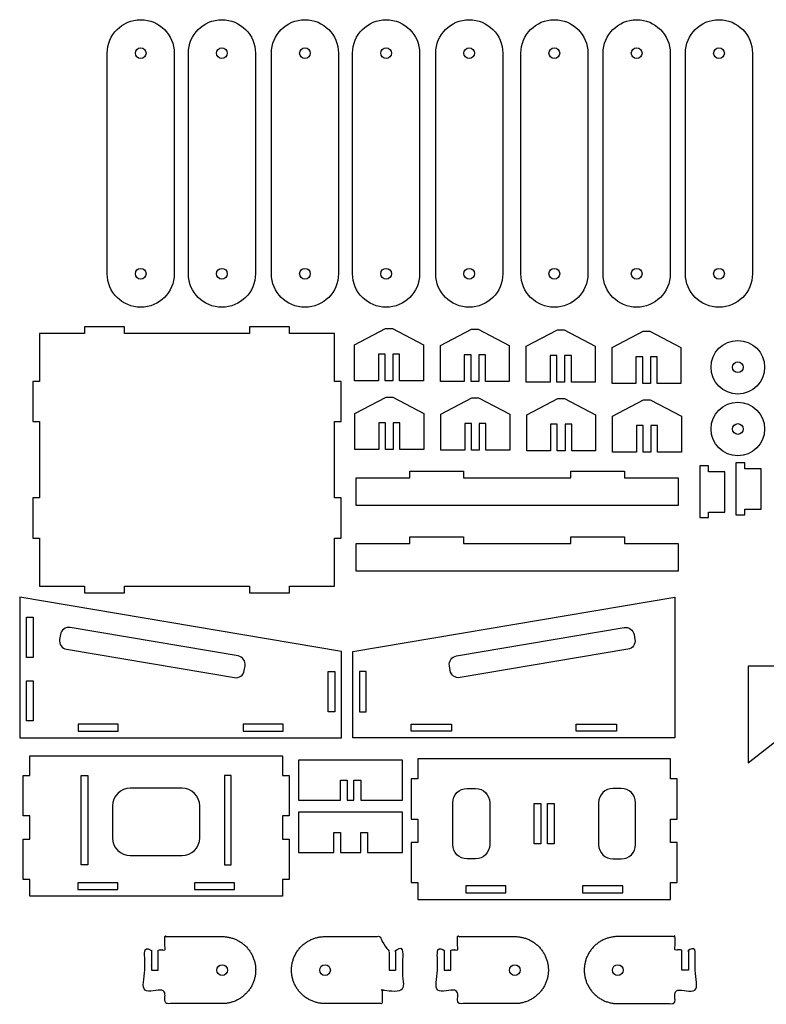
# Model space of a CAD drawing. Header units: centimetres. Extents: x 13 to 277, y -386 to -239.
# Tile 1 of 7: x 13 to 40, y -349 to -312. Entities that reach past the tile are written whole.
import ezdxf

# ---------------------------------------------------------------- set-up
doc = ezdxf.new("R2010")
doc.units = ezdxf.units.CM
doc.header["$MEASUREMENT"] = 0
doc.layers.add('CAMADA_1', color=7, linetype='Continuous')

msp = doc.modelspace()

# ---------------------------------------------------------------- linework, layer by layer
at = {"layer": 'CAMADA_1', "color": 7}
for points in [[(18.27, -313.084), (18.27, -317.198), (18.27, -321.312, -1), (15.77, -321.312), (15.77, -317.198), (15.77, -313.084, -1), (18.27, -313.084)], [(21.296, -313.084), (21.296, -317.198), (21.296, -321.312, -1), (18.796, -321.312), (18.796, -317.198), (18.796, -313.084, -1), (21.296, -313.084)], [(24.394, -313.084), (24.394, -317.198), (24.394, -321.312, -1), (21.894, -321.312), (21.894, -317.198), (21.894, -313.084, -1), (24.394, -313.084)], [(27.42, -313.084), (27.42, -317.198), (27.42, -321.312, -1), (24.92, -321.312), (24.92, -317.198), (24.92, -313.084, -1), (27.42, -313.084)], [(30.518, -313.084), (30.518, -317.198), (30.518, -321.312, -1), (28.018, -321.312), (28.018, -317.198), (28.018, -313.084, -1), (30.518, -313.084)], [(33.693, -313.084), (33.693, -317.198), (33.693, -321.312, -1), (31.193, -321.312), (31.193, -317.198), (31.193, -313.084, -1), (33.693, -313.084)], [(36.762, -313.084), (36.762, -317.198), (36.762, -321.312, -1), (34.262, -321.312), (34.262, -317.198), (34.262, -313.084, -1), (36.762, -313.084)], [(39.831, -313.084), (39.831, -317.198), (39.831, -321.312, -1), (37.331, -321.312), (37.331, -317.198), (37.331, -313.084, -1), (39.831, -313.084)]]:
    msp.add_lwpolyline(points, format="xyb", dxfattribs=at)
for points in [[(13.008, -335.624), (12.758, -335.624), (12.758, -334.124), (13.008, -334.124), (13.008, -335.624)], [(24.258, -337.651), (24.008, -337.651), (24.008, -336.151), (24.258, -336.151), (24.258, -337.651)], [(25.182, -337.651), (25.432, -337.651), (25.432, -336.151), (25.182, -336.151), (25.182, -337.651)], [(13.008, -337.996), (12.758, -337.996), (12.758, -336.496), (13.008, -336.496), (13.008, -337.996)], [(26.785, -339.456), (24.846, -339.456), (22.906, -339.456), (22.906, -340.958), (24.471, -340.958), (24.471, -340.207), (24.721, -340.206), (24.721, -340.958), (24.846, -340.958), (24.971, -340.958), (24.971, -340.206), (25.221, -340.207), (25.221, -340.958), (26.785, -340.958)], [(15.048, -343.37), (14.798, -343.37), (14.798, -340.036), (15.048, -340.036), (15.048, -343.37)], [(20.143, -343.37), (20.393, -343.37), (20.393, -340.036), (20.143, -340.036), (20.143, -343.37)], [(31.689, -341.073), (31.939, -341.073), (31.939, -342.576), (31.689, -342.576)], [(32.189, -341.073), (32.439, -341.073), (32.439, -342.576), (32.189, -342.576)], [(24.221, -342.153), (24.471, -342.154), (24.471, -342.906), (25.221, -342.906), (25.221, -342.153), (25.471, -342.154), (25.471, -342.906), (26.785, -342.906), (26.785, -341.403), (24.846, -341.403), (22.906, -341.403), (22.906, -342.906), (24.221, -342.906)]]:
    msp.add_lwpolyline(points, close=True, dxfattribs=at)
for centre in [(17.02, -313.084), (20.046, -313.084), (23.144, -313.084), (26.17, -313.084), (29.268, -313.084), (32.443, -313.084), (35.512, -313.084), (38.581, -313.084), (17.02, -321.312), (20.046, -321.312), (23.144, -321.312), (26.17, -321.312), (29.268, -321.312), (32.443, -321.312), (35.512, -321.312), (38.581, -321.312), (20.056, -347.292), (23.893, -347.292), (30.97, -347.292), (34.807, -347.292)]:
    msp.add_circle(centre, 0.2, dxfattribs=at)
for centre, major_axis in [((39.284, -324.801), (0, 1)), ((39.284, -324.801), (0, 0.2)), ((39.284, -327.104), (0, 1)), ((39.284, -327.104), (0, 0.2))]:
    msp.add_ellipse(centre, major_axis=major_axis, ratio=1, dxfattribs=at)
for points, knots in [([(13.244, -332.962), (13.244, -332.962), (13.244, -331.178), (13.244, -331.178), (13.244, -331.178), (13.244, -331.178), (12.996, -331.178), (12.996, -331.178), (12.996, -331.178), (12.996, -331.178), (12.996, -329.678), (12.996, -329.678), (12.996, -329.678), (12.996, -329.678), (13.244, -329.678), (13.244, -329.678), (13.244, -329.678), (13.244, -329.678), (13.244, -326.827), (13.244, -326.827), (13.244, -326.827), (13.244, -326.827), (12.996, -326.827), (12.996, -326.827), (12.996, -326.827), (12.996, -326.827), (12.996, -325.327), (12.996, -325.327), (12.996, -325.327), (12.996, -325.327), (13.244, -325.327), (13.244, -325.327), (13.244, -325.327), (13.244, -325.327), (13.244, -323.543), (13.244, -323.543), (13.244, -323.543), (13.244, -323.543), (14.92, -323.543), (14.92, -323.543), (14.92, -323.543), (14.92, -323.543), (14.92, -323.293), (14.92, -323.293), (14.92, -323.293), (14.92, -323.293), (16.42, -323.293), (16.42, -323.293), (16.42, -323.293), (16.42, -323.293), (16.42, -323.543), (16.42, -323.543), (16.42, -323.543), (16.42, -323.543), (21.072, -323.543), (21.072, -323.543), (21.072, -323.543), (21.072, -323.543), (21.072, -323.293), (21.072, -323.293), (21.072, -323.293), (21.072, -323.293), (22.572, -323.293), (22.572, -323.293), (22.572, -323.293), (22.572, -323.293), (22.572, -323.543), (22.572, -323.543), (22.572, -323.543), (22.572, -323.543), (24.246, -323.543), (24.246, -323.543), (24.246, -323.543), (24.246, -323.543), (24.246, -325.327), (24.246, -325.327), (24.246, -325.327), (24.246, -325.327), (24.496, -325.327), (24.496, -325.327), (24.496, -325.327), (24.496, -325.327), (24.496, -326.827), (24.496, -326.827), (24.496, -326.827), (24.496, -326.827), (24.246, -326.827), (24.246, -326.827), (24.246, -326.827), (24.246, -326.827), (24.246, -329.678), (24.246, -329.678), (24.246, -329.678), (24.246, -329.678), (24.496, -329.678), (24.496, -329.678), (24.496, -329.678), (24.496, -329.678), (24.496, -331.178), (24.496, -331.178), (24.496, -331.178), (24.496, -331.178), (24.246, -331.178), (24.246, -331.178), (24.246, -331.178), (24.246, -331.178), (24.246, -332.962), (24.246, -332.962), (24.246, -332.962), (24.246, -332.962), (22.572, -332.962), (22.572, -332.962), (22.572, -332.962), (22.572, -332.962), (22.572, -333.212), (22.572, -333.212), (22.572, -333.212), (22.572, -333.212), (21.072, -333.212), (21.072, -333.212), (21.072, -333.212), (21.072, -333.212), (21.072, -332.962), (21.072, -332.962), (21.072, -332.962), (21.072, -332.962), (16.42, -332.962), (16.42, -332.962), (16.42, -332.962), (16.42, -332.962), (16.42, -333.212), (16.42, -333.212), (16.42, -333.212), (16.42, -333.212), (14.92, -333.212), (14.92, -333.212), (14.92, -333.212), (14.92, -333.212), (14.92, -332.962), (14.92, -332.962), (14.92, -332.962), (14.92, -332.962), (13.244, -332.962), (13.244, -332.962)], [0, 0, 0, 0, 0.027027, 0.027027, 0.027027, 0.027027, 0.054054, 0.054054, 0.054054, 0.054054, 0.081081, 0.081081, 0.081081, 0.081081, 0.108108, 0.108108, 0.108108, 0.108108, 0.135135, 0.135135, 0.135135, 0.135135, 0.162162, 0.162162, 0.162162, 0.162162, 0.189189, 0.189189, 0.189189, 0.189189, 0.216216, 0.216216, 0.216216, 0.216216, 0.243243, 0.243243, 0.243243, 0.243243, 0.27027, 0.27027, 0.27027, 0.27027, 0.297297, 0.297297, 0.297297, 0.297297, 0.324324, 0.324324, 0.324324, 0.324324, 0.351351, 0.351351, 0.351351, 0.351351, 0.378378, 0.378378, 0.378378, 0.378378, 0.405405, 0.405405, 0.405405, 0.405405, 0.432432, 0.432432, 0.432432, 0.432432, 0.459459, 0.459459, 0.459459, 0.459459, 0.486486, 0.486486, 0.486486, 0.486486, 0.513514, 0.513514, 0.513514, 0.513514, 0.540541, 0.540541, 0.540541, 0.540541, 0.567568, 0.567568, 0.567568, 0.567568, 0.594595, 0.594595, 0.594595, 0.594595, 0.621622, 0.621622, 0.621622, 0.621622, 0.648649, 0.648649, 0.648649, 0.648649, 0.675676, 0.675676, 0.675676, 0.675676, 0.702703, 0.702703, 0.702703, 0.702703, 0.72973, 0.72973, 0.72973, 0.72973, 0.756757, 0.756757, 0.756757, 0.756757, 0.783784, 0.783784, 0.783784, 0.783784, 0.810811, 0.810811, 0.810811, 0.810811, 0.837838, 0.837838, 0.837838, 0.837838, 0.864865, 0.864865, 0.864865, 0.864865, 0.891892, 0.891892, 0.891892, 0.891892, 0.918919, 0.918919, 0.918919, 0.918919, 0.945946, 0.945946, 0.945946, 0.945946, 1, 1, 1, 1]), ([(24.995, -325.304), (24.995, -325.304), (25.883, -325.304), (25.883, -325.304), (25.883, -325.304), (25.883, -325.304), (25.883, -324.31), (25.883, -324.31), (25.883, -324.31), (25.883, -324.31), (26.133, -324.31), (26.133, -324.31), (26.133, -324.31), (26.133, -324.31), (26.133, -325.304), (26.133, -325.304), (26.133, -325.304), (26.133, -325.304), (26.423, -325.304), (26.423, -325.304), (26.423, -325.304), (26.423, -325.304), (26.423, -324.31), (26.423, -324.31), (26.423, -324.31), (26.423, -324.31), (26.673, -324.31), (26.673, -324.31), (26.673, -324.31), (26.673, -324.31), (26.673, -325.304), (26.673, -325.304), (26.673, -325.304), (26.673, -325.304), (27.562, -325.304), (27.562, -325.304), (27.562, -325.304), (27.562, -325.304), (27.562, -323.967), (27.562, -323.967), (27.562, -323.967), (27.562, -323.967), (26.403, -323.356), (26.403, -323.356), (26.403, -323.356), (26.403, -323.356), (26.153, -323.356), (26.153, -323.356), (26.153, -323.356), (26.153, -323.356), (24.995, -323.967), (24.995, -323.967), (24.995, -323.967), (24.995, -323.967), (24.995, -325.304), (24.995, -325.304)], [0, 0, 0, 0, 0.066667, 0.066667, 0.066667, 0.066667, 0.133333, 0.133333, 0.133333, 0.133333, 0.2, 0.2, 0.2, 0.2, 0.266667, 0.266667, 0.266667, 0.266667, 0.333333, 0.333333, 0.333333, 0.333333, 0.4, 0.4, 0.4, 0.4, 0.466667, 0.466667, 0.466667, 0.466667, 0.533333, 0.533333, 0.533333, 0.533333, 0.6, 0.6, 0.6, 0.6, 0.666667, 0.666667, 0.666667, 0.666667, 0.733333, 0.733333, 0.733333, 0.733333, 0.8, 0.8, 0.8, 0.8, 0.866667, 0.866667, 0.866667, 0.866667, 1, 1, 1, 1]), ([(28.196, -325.33), (28.196, -325.33), (29.085, -325.33), (29.085, -325.33), (29.085, -325.33), (29.085, -325.33), (29.085, -324.336), (29.085, -324.336), (29.085, -324.336), (29.085, -324.336), (29.335, -324.336), (29.335, -324.336), (29.335, -324.336), (29.335, -324.336), (29.335, -325.33), (29.335, -325.33), (29.335, -325.33), (29.335, -325.33), (29.625, -325.33), (29.625, -325.33), (29.625, -325.33), (29.625, -325.33), (29.625, -324.336), (29.625, -324.336), (29.625, -324.336), (29.625, -324.336), (29.875, -324.336), (29.875, -324.336), (29.875, -324.336), (29.875, -324.336), (29.875, -325.33), (29.875, -325.33), (29.875, -325.33), (29.875, -325.33), (30.763, -325.33), (30.763, -325.33), (30.763, -325.33), (30.763, -325.33), (30.763, -323.994), (30.763, -323.994), (30.763, -323.994), (30.763, -323.994), (29.605, -323.383), (29.605, -323.383), (29.605, -323.383), (29.605, -323.383), (29.355, -323.383), (29.355, -323.383), (29.355, -323.383), (29.355, -323.383), (28.196, -323.994), (28.196, -323.994), (28.196, -323.994), (28.196, -323.994), (28.196, -325.33), (28.196, -325.33)], [0, 0, 0, 0, 0.066667, 0.066667, 0.066667, 0.066667, 0.133333, 0.133333, 0.133333, 0.133333, 0.2, 0.2, 0.2, 0.2, 0.266667, 0.266667, 0.266667, 0.266667, 0.333333, 0.333333, 0.333333, 0.333333, 0.4, 0.4, 0.4, 0.4, 0.466667, 0.466667, 0.466667, 0.466667, 0.533333, 0.533333, 0.533333, 0.533333, 0.6, 0.6, 0.6, 0.6, 0.666667, 0.666667, 0.666667, 0.666667, 0.733333, 0.733333, 0.733333, 0.733333, 0.8, 0.8, 0.8, 0.8, 0.866667, 0.866667, 0.866667, 0.866667, 1, 1, 1, 1]), ([(31.398, -325.357), (31.398, -325.357), (32.286, -325.357), (32.286, -325.357), (32.286, -325.357), (32.286, -325.357), (32.286, -324.363), (32.286, -324.363), (32.286, -324.363), (32.286, -324.363), (32.536, -324.363), (32.536, -324.363), (32.536, -324.363), (32.536, -324.363), (32.536, -325.357), (32.536, -325.357), (32.536, -325.357), (32.536, -325.357), (32.826, -325.357), (32.826, -325.357), (32.826, -325.357), (32.826, -325.357), (32.826, -324.363), (32.826, -324.363), (32.826, -324.363), (32.826, -324.363), (33.076, -324.363), (33.076, -324.363), (33.076, -324.363), (33.076, -324.363), (33.076, -325.357), (33.076, -325.357), (33.076, -325.357), (33.076, -325.357), (33.965, -325.357), (33.965, -325.357), (33.965, -325.357), (33.965, -325.357), (33.965, -324.02), (33.965, -324.02), (33.965, -324.02), (33.965, -324.02), (32.806, -323.409), (32.806, -323.409), (32.806, -323.409), (32.806, -323.409), (32.556, -323.409), (32.556, -323.409), (32.556, -323.409), (32.556, -323.409), (31.398, -324.02), (31.398, -324.02), (31.398, -324.02), (31.398, -324.02), (31.398, -325.357), (31.398, -325.357)], [0, 0, 0, 0, 0.066667, 0.066667, 0.066667, 0.066667, 0.133333, 0.133333, 0.133333, 0.133333, 0.2, 0.2, 0.2, 0.2, 0.266667, 0.266667, 0.266667, 0.266667, 0.333333, 0.333333, 0.333333, 0.333333, 0.4, 0.4, 0.4, 0.4, 0.466667, 0.466667, 0.466667, 0.466667, 0.533333, 0.533333, 0.533333, 0.533333, 0.6, 0.6, 0.6, 0.6, 0.666667, 0.666667, 0.666667, 0.666667, 0.733333, 0.733333, 0.733333, 0.733333, 0.8, 0.8, 0.8, 0.8, 0.866667, 0.866667, 0.866667, 0.866667, 1, 1, 1, 1]), ([(34.597, -325.403), (34.597, -325.403), (35.486, -325.403), (35.486, -325.403), (35.486, -325.403), (35.486, -325.403), (35.486, -324.409), (35.486, -324.409), (35.486, -324.409), (35.486, -324.409), (35.736, -324.409), (35.736, -324.409), (35.736, -324.409), (35.736, -324.409), (35.736, -325.403), (35.736, -325.403), (35.736, -325.403), (35.736, -325.403), (36.026, -325.403), (36.026, -325.403), (36.026, -325.403), (36.026, -325.403), (36.026, -324.409), (36.026, -324.409), (36.026, -324.409), (36.026, -324.409), (36.276, -324.409), (36.276, -324.409), (36.276, -324.409), (36.276, -324.409), (36.276, -325.403), (36.276, -325.403), (36.276, -325.403), (36.276, -325.403), (37.164, -325.403), (37.164, -325.403), (37.164, -325.403), (37.164, -325.403), (37.164, -324.067), (37.164, -324.067), (37.164, -324.067), (37.164, -324.067), (36.006, -323.456), (36.006, -323.456), (36.006, -323.456), (36.006, -323.456), (35.756, -323.456), (35.756, -323.456), (35.756, -323.456), (35.756, -323.456), (34.597, -324.067), (34.597, -324.067), (34.597, -324.067), (34.597, -324.067), (34.597, -325.403), (34.597, -325.403)], [0, 0, 0, 0, 0.066667, 0.066667, 0.066667, 0.066667, 0.133333, 0.133333, 0.133333, 0.133333, 0.2, 0.2, 0.2, 0.2, 0.266667, 0.266667, 0.266667, 0.266667, 0.333333, 0.333333, 0.333333, 0.333333, 0.4, 0.4, 0.4, 0.4, 0.466667, 0.466667, 0.466667, 0.466667, 0.533333, 0.533333, 0.533333, 0.533333, 0.6, 0.6, 0.6, 0.6, 0.666667, 0.666667, 0.666667, 0.666667, 0.733333, 0.733333, 0.733333, 0.733333, 0.8, 0.8, 0.8, 0.8, 0.866667, 0.866667, 0.866667, 0.866667, 1, 1, 1, 1]), ([(25.009, -327.864), (25.009, -327.864), (25.897, -327.864), (25.897, -327.864), (25.897, -327.864), (25.897, -327.864), (25.897, -326.87), (25.897, -326.87), (25.897, -326.87), (25.897, -326.87), (26.147, -326.87), (26.147, -326.87), (26.147, -326.87), (26.147, -326.87), (26.147, -327.864), (26.147, -327.864), (26.147, -327.864), (26.147, -327.864), (26.437, -327.864), (26.437, -327.864), (26.437, -327.864), (26.437, -327.864), (26.437, -326.87), (26.437, -326.87), (26.437, -326.87), (26.437, -326.87), (26.687, -326.87), (26.687, -326.87), (26.687, -326.87), (26.687, -326.87), (26.687, -327.864), (26.687, -327.864), (26.687, -327.864), (26.687, -327.864), (27.576, -327.864), (27.576, -327.864), (27.576, -327.864), (27.576, -327.864), (27.576, -326.527), (27.576, -326.527), (27.576, -326.527), (27.576, -326.527), (26.417, -325.916), (26.417, -325.916), (26.417, -325.916), (26.417, -325.916), (26.167, -325.916), (26.167, -325.916), (26.167, -325.916), (26.167, -325.916), (25.009, -326.527), (25.009, -326.527), (25.009, -326.527), (25.009, -326.527), (25.009, -327.864), (25.009, -327.864)], [0, 0, 0, 0, 0.066667, 0.066667, 0.066667, 0.066667, 0.133333, 0.133333, 0.133333, 0.133333, 0.2, 0.2, 0.2, 0.2, 0.266667, 0.266667, 0.266667, 0.266667, 0.333333, 0.333333, 0.333333, 0.333333, 0.4, 0.4, 0.4, 0.4, 0.466667, 0.466667, 0.466667, 0.466667, 0.533333, 0.533333, 0.533333, 0.533333, 0.6, 0.6, 0.6, 0.6, 0.666667, 0.666667, 0.666667, 0.666667, 0.733333, 0.733333, 0.733333, 0.733333, 0.8, 0.8, 0.8, 0.8, 0.866667, 0.866667, 0.866667, 0.866667, 1, 1, 1, 1]), ([(28.21, -327.89), (28.21, -327.89), (29.099, -327.89), (29.099, -327.89), (29.099, -327.89), (29.099, -327.89), (29.099, -326.896), (29.099, -326.896), (29.099, -326.896), (29.099, -326.896), (29.349, -326.896), (29.349, -326.896), (29.349, -326.896), (29.349, -326.896), (29.349, -327.89), (29.349, -327.89), (29.349, -327.89), (29.349, -327.89), (29.639, -327.89), (29.639, -327.89), (29.639, -327.89), (29.639, -327.89), (29.639, -326.896), (29.639, -326.896), (29.639, -326.896), (29.639, -326.896), (29.889, -326.896), (29.889, -326.896), (29.889, -326.896), (29.889, -326.896), (29.889, -327.89), (29.889, -327.89), (29.889, -327.89), (29.889, -327.89), (30.777, -327.89), (30.777, -327.89), (30.777, -327.89), (30.777, -327.89), (30.777, -326.554), (30.777, -326.554), (30.777, -326.554), (30.777, -326.554), (29.619, -325.943), (29.619, -325.943), (29.619, -325.943), (29.619, -325.943), (29.369, -325.943), (29.369, -325.943), (29.369, -325.943), (29.369, -325.943), (28.21, -326.554), (28.21, -326.554), (28.21, -326.554), (28.21, -326.554), (28.21, -327.89), (28.21, -327.89)], [0, 0, 0, 0, 0.066667, 0.066667, 0.066667, 0.066667, 0.133333, 0.133333, 0.133333, 0.133333, 0.2, 0.2, 0.2, 0.2, 0.266667, 0.266667, 0.266667, 0.266667, 0.333333, 0.333333, 0.333333, 0.333333, 0.4, 0.4, 0.4, 0.4, 0.466667, 0.466667, 0.466667, 0.466667, 0.533333, 0.533333, 0.533333, 0.533333, 0.6, 0.6, 0.6, 0.6, 0.666667, 0.666667, 0.666667, 0.666667, 0.733333, 0.733333, 0.733333, 0.733333, 0.8, 0.8, 0.8, 0.8, 0.866667, 0.866667, 0.866667, 0.866667, 1, 1, 1, 1]), ([(31.412, -327.917), (31.412, -327.917), (32.3, -327.917), (32.3, -327.917), (32.3, -327.917), (32.3, -327.917), (32.3, -326.923), (32.3, -326.923), (32.3, -326.923), (32.3, -326.923), (32.55, -326.923), (32.55, -326.923), (32.55, -326.923), (32.55, -326.923), (32.55, -327.917), (32.55, -327.917), (32.55, -327.917), (32.55, -327.917), (32.84, -327.917), (32.84, -327.917), (32.84, -327.917), (32.84, -327.917), (32.84, -326.923), (32.84, -326.923), (32.84, -326.923), (32.84, -326.923), (33.09, -326.923), (33.09, -326.923), (33.09, -326.923), (33.09, -326.923), (33.09, -327.917), (33.09, -327.917), (33.09, -327.917), (33.09, -327.917), (33.979, -327.917), (33.979, -327.917), (33.979, -327.917), (33.979, -327.917), (33.979, -326.58), (33.979, -326.58), (33.979, -326.58), (33.979, -326.58), (32.82, -325.969), (32.82, -325.969), (32.82, -325.969), (32.82, -325.969), (32.57, -325.969), (32.57, -325.969), (32.57, -325.969), (32.57, -325.969), (31.412, -326.58), (31.412, -326.58), (31.412, -326.58), (31.412, -326.58), (31.412, -327.917), (31.412, -327.917)], [0, 0, 0, 0, 0.066667, 0.066667, 0.066667, 0.066667, 0.133333, 0.133333, 0.133333, 0.133333, 0.2, 0.2, 0.2, 0.2, 0.266667, 0.266667, 0.266667, 0.266667, 0.333333, 0.333333, 0.333333, 0.333333, 0.4, 0.4, 0.4, 0.4, 0.466667, 0.466667, 0.466667, 0.466667, 0.533333, 0.533333, 0.533333, 0.533333, 0.6, 0.6, 0.6, 0.6, 0.666667, 0.666667, 0.666667, 0.666667, 0.733333, 0.733333, 0.733333, 0.733333, 0.8, 0.8, 0.8, 0.8, 0.866667, 0.866667, 0.866667, 0.866667, 1, 1, 1, 1]), ([(34.611, -327.963), (34.611, -327.963), (35.5, -327.963), (35.5, -327.963), (35.5, -327.963), (35.5, -327.963), (35.5, -326.969), (35.5, -326.969), (35.5, -326.969), (35.5, -326.969), (35.75, -326.969), (35.75, -326.969), (35.75, -326.969), (35.75, -326.969), (35.75, -327.963), (35.75, -327.963), (35.75, -327.963), (35.75, -327.963), (36.04, -327.963), (36.04, -327.963), (36.04, -327.963), (36.04, -327.963), (36.04, -326.969), (36.04, -326.969), (36.04, -326.969), (36.04, -326.969), (36.29, -326.969), (36.29, -326.969), (36.29, -326.969), (36.29, -326.969), (36.29, -327.963), (36.29, -327.963), (36.29, -327.963), (36.29, -327.963), (37.178, -327.963), (37.178, -327.963), (37.178, -327.963), (37.178, -327.963), (37.178, -326.627), (37.178, -326.627), (37.178, -326.627), (37.178, -326.627), (36.02, -326.016), (36.02, -326.016), (36.02, -326.016), (36.02, -326.016), (35.77, -326.016), (35.77, -326.016), (35.77, -326.016), (35.77, -326.016), (34.611, -326.627), (34.611, -326.627), (34.611, -326.627), (34.611, -326.627), (34.611, -327.963), (34.611, -327.963)], [0, 0, 0, 0, 0.066667, 0.066667, 0.066667, 0.066667, 0.133333, 0.133333, 0.133333, 0.133333, 0.2, 0.2, 0.2, 0.2, 0.266667, 0.266667, 0.266667, 0.266667, 0.333333, 0.333333, 0.333333, 0.333333, 0.4, 0.4, 0.4, 0.4, 0.466667, 0.466667, 0.466667, 0.466667, 0.533333, 0.533333, 0.533333, 0.533333, 0.6, 0.6, 0.6, 0.6, 0.666667, 0.666667, 0.666667, 0.666667, 0.733333, 0.733333, 0.733333, 0.733333, 0.8, 0.8, 0.8, 0.8, 0.866667, 0.866667, 0.866667, 0.866667, 1, 1, 1, 1]), ([(39.54, -328.594), (39.54, -328.594), (40.153, -328.594), (40.153, -328.594), (40.153, -328.594), (40.153, -328.594), (40.153, -330.094), (40.153, -330.094), (40.153, -330.094), (40.153, -330.094), (39.54, -330.094), (39.54, -330.094), (39.54, -330.094), (39.54, -330.094), (39.54, -330.303), (39.54, -330.303), (39.54, -330.303), (39.54, -330.303), (39.209, -330.303), (39.209, -330.303), (39.209, -330.303), (39.209, -330.303), (39.209, -328.372), (39.209, -328.372), (39.209, -328.372), (39.209, -328.372), (39.54, -328.372), (39.54, -328.372), (39.54, -328.372), (39.54, -328.372), (39.54, -328.594), (39.54, -328.594)], [0, 0, 0, 0, 0.111111, 0.111111, 0.111111, 0.111111, 0.222222, 0.222222, 0.222222, 0.222222, 0.333333, 0.333333, 0.333333, 0.333333, 0.444444, 0.444444, 0.444444, 0.444444, 0.555556, 0.555556, 0.555556, 0.555556, 0.666667, 0.666667, 0.666667, 0.666667, 0.777778, 0.777778, 0.777778, 0.777778, 1, 1, 1, 1]), ([(27.056, -328.923), (27.056, -328.923), (25.056, -328.923), (25.056, -328.923), (25.056, -328.923), (25.056, -328.923), (25.056, -328.923), (25.056, -329.445), (25.056, -329.956), (29.056, -329.956), (33.056, -329.956), (37.056, -329.956), (37.056, -329.445), (37.056, -328.923), (37.056, -328.923), (37.056, -328.923), (37.056, -328.923), (35.056, -328.923), (35.056, -328.923), (35.056, -328.923), (35.056, -328.923), (35.056, -328.673), (35.056, -328.673), (35.056, -328.673), (35.056, -328.673), (33.056, -328.673), (33.056, -328.673), (33.056, -328.673), (33.056, -328.673), (33.056, -328.923), (33.056, -328.923), (33.056, -328.923), (33.056, -328.923), (29.056, -328.923), (29.056, -328.923), (29.056, -328.923), (29.056, -328.923), (29.056, -328.673), (29.056, -328.673), (29.056, -328.673), (29.056, -328.673), (27.056, -328.673), (27.056, -328.673), (27.056, -328.673), (27.056, -328.673), (27.056, -328.923), (27.056, -328.923), (27.056, -328.923)], [0, 0, 0, 0, 0.028571, 0.028571, 0.028571, 0.028571, 0.028571, 0.043169, 0.043169, 0.043169, 1.003169, 1.003169, 1.003169, 1.017766, 1.017766, 1.017766, 1.017766, 1.046338, 1.046338, 1.046338, 1.046338, 1.074909, 1.074909, 1.074909, 1.074909, 1.103481, 1.103481, 1.103481, 1.103481, 1.132052, 1.132052, 1.132052, 1.132052, 1.160623, 1.160623, 1.160623, 1.160623, 1.189195, 1.189195, 1.189195, 1.189195, 1.217766, 1.217766, 1.217766, 1.217766, 1.246338, 1.246338, 1.246338, 1.246338, 1.246338]), ([(38.192, -328.702), (38.192, -328.702), (38.805, -328.702), (38.805, -328.702), (38.805, -328.702), (38.805, -328.702), (38.805, -330.202), (38.805, -330.202), (38.805, -330.202), (38.805, -330.202), (38.192, -330.202), (38.192, -330.202), (38.192, -330.202), (38.192, -330.202), (38.192, -330.411), (38.192, -330.411), (38.192, -330.411), (38.192, -330.411), (37.861, -330.411), (37.861, -330.411), (37.861, -330.411), (37.861, -330.411), (37.861, -328.479), (37.861, -328.479), (37.861, -328.479), (37.861, -328.479), (38.192, -328.479), (38.192, -328.479), (38.192, -328.479), (38.192, -328.479), (38.192, -328.702), (38.192, -328.702)], [0, 0, 0, 0, 0.111111, 0.111111, 0.111111, 0.111111, 0.222222, 0.222222, 0.222222, 0.222222, 0.333333, 0.333333, 0.333333, 0.333333, 0.444444, 0.444444, 0.444444, 0.444444, 0.555556, 0.555556, 0.555556, 0.555556, 0.666667, 0.666667, 0.666667, 0.666667, 0.777778, 0.777778, 0.777778, 0.777778, 1, 1, 1, 1]), ([(27.056, -331.372), (27.056, -331.372), (25.056, -331.372), (25.056, -331.372), (25.056, -331.372), (25.056, -331.372), (25.056, -331.372), (25.056, -331.894), (25.056, -332.404), (29.056, -332.404), (33.056, -332.404), (37.056, -332.404), (37.056, -331.894), (37.056, -331.372), (37.056, -331.372), (37.056, -331.372), (37.056, -331.372), (35.056, -331.372), (35.056, -331.372), (35.056, -331.372), (35.056, -331.372), (35.056, -331.122), (35.056, -331.122), (35.056, -331.122), (35.056, -331.122), (33.056, -331.122), (33.056, -331.122), (33.056, -331.122), (33.056, -331.122), (33.056, -331.372), (33.056, -331.372), (33.056, -331.372), (33.056, -331.372), (29.056, -331.372), (29.056, -331.372), (29.056, -331.372), (29.056, -331.372), (29.056, -331.122), (29.056, -331.122), (29.056, -331.122), (29.056, -331.122), (27.056, -331.122), (27.056, -331.122), (27.056, -331.122), (27.056, -331.122), (27.056, -331.372), (27.056, -331.372), (27.056, -331.372)], [0, 0, 0, 0, 0.028571, 0.028571, 0.028571, 0.028571, 0.028571, 0.043169, 0.043169, 0.043169, 1.003169, 1.003169, 1.003169, 1.017766, 1.017766, 1.017766, 1.017766, 1.046338, 1.046338, 1.046338, 1.046338, 1.074909, 1.074909, 1.074909, 1.074909, 1.103481, 1.103481, 1.103481, 1.103481, 1.132052, 1.132052, 1.132052, 1.132052, 1.160623, 1.160623, 1.160623, 1.160623, 1.189195, 1.189195, 1.189195, 1.189195, 1.217766, 1.217766, 1.217766, 1.217766, 1.246338, 1.246338, 1.246338, 1.246338, 1.246338]), ([(12.508, -333.383), (12.508, -333.383), (24.508, -335.407), (24.508, -335.407), (24.508, -335.407), (24.508, -335.407), (24.508, -338.622), (24.508, -338.622), (24.508, -338.622), (24.508, -338.622), (12.508, -338.622), (12.508, -338.622), (12.508, -338.622), (12.508, -338.622), (12.508, -333.383), (12.508, -333.383)], [0, 0, 0, 0, 0.2, 0.2, 0.2, 0.2, 0.4, 0.4, 0.4, 0.4, 0.6, 0.6, 0.6, 0.6, 1, 1, 1, 1]), ([(36.932, -333.383), (36.932, -333.383), (24.932, -335.407), (24.932, -335.407), (24.932, -335.407), (24.932, -335.407), (24.932, -338.622), (24.932, -338.622), (24.932, -338.622), (24.932, -338.622), (36.932, -338.622), (36.932, -338.622), (36.932, -338.622), (36.932, -338.622), (36.932, -333.383), (36.932, -333.383)], [0, 0, 0, 0, 0.2, 0.2, 0.2, 0.2, 0.4, 0.4, 0.4, 0.4, 0.6, 0.6, 0.6, 0.6, 1, 1, 1, 1]), ([(14.391, -334.512), (14.391, -334.512), (20.652, -335.57), (20.652, -335.57), (20.652, -335.57), (20.824, -335.599), (20.941, -335.763), (20.912, -335.936), (20.912, -335.936), (20.912, -335.936), (20.881, -336.118), (20.881, -336.118), (20.881, -336.118), (20.852, -336.29), (20.688, -336.407), (20.515, -336.378), (20.515, -336.378), (20.515, -336.378), (14.254, -335.321), (14.254, -335.321), (14.254, -335.321), (14.082, -335.292), (13.965, -335.127), (13.994, -334.955), (13.994, -334.955), (13.994, -334.955), (14.025, -334.773), (14.025, -334.773), (14.025, -334.773), (14.054, -334.6), (14.218, -334.483), (14.391, -334.512)], [0, 0, 0, 0, 0.111111, 0.111111, 0.111111, 0.111111, 0.222222, 0.222222, 0.222222, 0.222222, 0.333333, 0.333333, 0.333333, 0.333333, 0.444444, 0.444444, 0.444444, 0.444444, 0.555556, 0.555556, 0.555556, 0.555556, 0.666667, 0.666667, 0.666667, 0.666667, 0.777778, 0.777778, 0.777778, 0.777778, 1, 1, 1, 1]), ([(35.049, -334.512), (35.049, -334.512), (28.788, -335.57), (28.788, -335.57), (28.788, -335.57), (28.616, -335.599), (28.499, -335.763), (28.528, -335.936), (28.528, -335.936), (28.528, -335.936), (28.559, -336.118), (28.559, -336.118), (28.559, -336.118), (28.588, -336.29), (28.752, -336.407), (28.925, -336.378), (28.925, -336.378), (28.925, -336.378), (35.186, -335.321), (35.186, -335.321), (35.186, -335.321), (35.358, -335.292), (35.475, -335.127), (35.446, -334.955), (35.446, -334.955), (35.446, -334.955), (35.415, -334.773), (35.415, -334.773), (35.415, -334.773), (35.386, -334.6), (35.222, -334.483), (35.049, -334.512)], [0, 0, 0, 0, 0.111111, 0.111111, 0.111111, 0.111111, 0.222222, 0.222222, 0.222222, 0.222222, 0.333333, 0.333333, 0.333333, 0.333333, 0.444444, 0.444444, 0.444444, 0.444444, 0.555556, 0.555556, 0.555556, 0.555556, 0.666667, 0.666667, 0.666667, 0.666667, 0.777778, 0.777778, 0.777778, 0.777778, 1, 1, 1, 1]), ([(39.666, -335.949), (39.666, -335.949), (44.274, -335.949), (44.274, -335.949), (44.274, -335.949), (44.274, -335.949), (39.666, -339.554), (39.666, -339.554), (39.666, -339.554), (39.666, -339.554), (39.666, -335.949), (39.666, -335.949)], [0, 0, 0, 0, 0.25, 0.25, 0.25, 0.25, 0.5, 0.5, 0.5, 0.5, 1, 1, 1, 1]), ([(14.682, -338.372), (14.682, -338.372), (14.682, -338.122), (14.682, -338.122), (14.682, -338.122), (14.682, -338.122), (16.182, -338.122), (16.182, -338.122), (16.182, -338.122), (16.182, -338.122), (16.182, -338.372), (16.182, -338.372), (16.182, -338.372), (16.182, -338.372), (14.682, -338.372), (14.682, -338.372)], [0, 0, 0, 0, 0.2, 0.2, 0.2, 0.2, 0.4, 0.4, 0.4, 0.4, 0.6, 0.6, 0.6, 0.6, 1, 1, 1, 1]), ([(20.834, -338.372), (20.834, -338.372), (20.834, -338.122), (20.834, -338.122), (20.834, -338.122), (20.834, -338.122), (22.334, -338.122), (22.334, -338.122), (22.334, -338.122), (22.334, -338.122), (22.334, -338.372), (22.334, -338.372), (22.334, -338.372), (22.334, -338.372), (20.834, -338.372), (20.834, -338.372)], [0, 0, 0, 0, 0.2, 0.2, 0.2, 0.2, 0.4, 0.4, 0.4, 0.4, 0.6, 0.6, 0.6, 0.6, 1, 1, 1, 1]), ([(28.606, -338.372), (28.606, -338.372), (28.606, -338.122), (28.606, -338.122), (28.606, -338.122), (28.606, -338.122), (27.106, -338.122), (27.106, -338.122), (27.106, -338.122), (27.106, -338.122), (27.106, -338.372), (27.106, -338.372), (27.106, -338.372), (27.106, -338.372), (28.606, -338.372), (28.606, -338.372)], [0, 0, 0, 0, 0.2, 0.2, 0.2, 0.2, 0.4, 0.4, 0.4, 0.4, 0.6, 0.6, 0.6, 0.6, 1, 1, 1, 1]), ([(34.758, -338.372), (34.758, -338.372), (34.758, -338.122), (34.758, -338.122), (34.758, -338.122), (34.758, -338.122), (33.258, -338.122), (33.258, -338.122), (33.258, -338.122), (33.258, -338.122), (33.258, -338.372), (33.258, -338.372), (33.258, -338.372), (33.258, -338.372), (34.758, -338.372), (34.758, -338.372)], [0, 0, 0, 0, 0.2, 0.2, 0.2, 0.2, 0.4, 0.4, 0.4, 0.4, 0.6, 0.6, 0.6, 0.6, 1, 1, 1, 1]), ([(22.555, -340.036), (22.555, -340.036), (22.555, -340.036), (22.555, -341.536), (22.555, -341.536), (22.555, -341.536), (22.555, -341.536), (22.305, -341.536), (22.305, -341.536), (22.305, -341.536), (22.305, -341.536), (22.305, -342.408), (22.305, -342.408), (22.305, -342.408), (22.305, -342.408), (22.555, -342.408), (22.555, -342.408), (22.555, -342.408), (22.555, -342.408), (22.555, -343.908), (22.555, -343.908), (22.555, -343.908), (22.555, -343.908), (22.305, -343.908), (22.305, -343.908), (22.305, -343.908), (22.305, -343.908), (22.305, -344.534), (22.305, -344.534), (22.305, -344.534), (22.305, -344.534), (12.886, -344.534), (12.886, -344.534), (12.886, -344.534), (12.886, -344.534), (12.886, -343.908), (12.886, -343.908), (12.886, -343.908), (12.886, -343.908), (12.636, -343.908), (12.636, -343.908), (12.636, -343.908), (12.636, -343.908), (12.636, -342.408), (12.636, -342.408), (12.636, -342.408), (12.636, -342.408), (12.886, -342.408), (12.886, -342.408), (12.886, -342.408), (12.886, -342.408), (12.886, -341.536), (12.886, -341.536), (12.886, -341.536), (12.886, -341.536), (12.636, -341.536), (12.636, -341.536), (12.636, -341.536), (12.636, -341.536), (12.636, -340.036), (12.636, -340.036), (12.636, -340.036), (12.636, -340.036), (12.886, -340.036), (12.886, -340.036), (12.886, -340.036), (12.886, -340.036), (12.886, -339.295), (12.886, -339.295), (12.886, -339.295), (22.305, -339.295), (22.305, -339.295)], [0, 0, 0, 0, 0, 0.047619, 0.047619, 0.047619, 0.0476191, 0.0952381, 0.0952381, 0.0952381, 0.0952381, 0.1428571, 0.1428571, 0.1428571, 0.1428572, 0.1904762, 0.1904762, 0.1904762, 0.1904762, 0.2380952, 0.2380952, 0.2380952, 0.2380952, 0.2857143, 0.2857143, 0.2857143, 0.2857143, 0.3333333, 0.3333333, 0.3333333, 0.3333333, 0.3809524, 0.3809524, 0.3809524, 0.3809524, 0.4285714, 0.4285714, 0.4285714, 0.4285714, 0.4761905, 0.4761905, 0.4761905, 0.4761905, 0.5238095, 0.5238095, 0.5238095, 0.5238095, 0.5714286, 0.5714286, 0.5714286, 0.5714286, 0.6190476, 0.6190476, 0.6190476, 0.6190476, 0.6666667, 0.6666667, 0.6666667, 0.6666667, 0.7142857, 0.7142857, 0.7142857, 0.7142857, 0.7619048, 0.7619048, 0.7619048, 0.7619048, 0.8571429, 0.8571429, 0.8571429, 0.9047619, 0.9047619, 0.9047619, 0.9047619]), ([(22.305, -339.295), (22.305, -339.295), (22.305, -339.295), (22.305, -340.036), (22.305, -340.036), (22.305, -340.036), (22.305, -340.036), (22.555, -340.036), (22.555, -340.036)], [0, 0, 0, 0, 0.00000001, 0.04761905, 0.04761905, 0.04761905, 0.04761906, 0.0952381, 0.0952381, 0.0952381, 0.0952381]), ([(27.355, -340.156), (27.355, -340.156), (27.355, -340.156), (27.355, -339.415), (27.355, -339.415), (27.355, -339.415), (36.774, -339.415), (36.774, -339.415), (36.774, -339.415), (36.774, -339.415), (36.774, -340.156), (36.774, -340.156), (36.774, -340.156), (36.774, -340.156), (37.024, -340.156), (37.024, -340.156), (37.024, -340.156), (37.024, -340.156), (37.024, -341.656), (37.024, -341.656), (37.024, -341.656), (37.024, -341.656), (36.774, -341.656), (36.774, -341.656), (36.774, -341.656), (36.774, -341.656), (36.774, -342.528), (36.774, -342.528), (36.774, -342.528), (36.774, -342.528), (37.024, -342.528), (37.024, -342.528), (37.024, -342.528), (37.024, -342.528), (37.024, -344.028), (37.024, -344.028), (37.024, -344.028), (37.024, -344.028), (36.774, -344.028), (36.774, -344.028), (36.774, -344.028), (36.774, -344.028), (36.774, -344.654), (36.774, -344.654), (36.774, -344.654), (36.774, -344.654), (27.355, -344.654), (27.355, -344.654), (27.355, -344.654), (27.355, -344.654), (27.355, -344.028), (27.355, -344.028), (27.355, -344.028), (27.355, -344.028), (27.105, -344.028), (27.105, -344.028), (27.105, -344.028), (27.105, -344.028), (27.105, -342.528), (27.105, -342.528), (27.105, -342.528), (27.105, -342.528), (27.355, -342.528), (27.355, -342.528), (27.355, -342.528), (27.355, -342.528), (27.355, -341.656), (27.355, -341.656), (27.355, -341.656), (27.355, -341.656), (27.105, -341.656), (27.105, -341.656), (27.105, -341.656), (27.105, -341.656), (27.105, -340.156), (27.105, -340.156), (27.105, -340.156), (27.105, -340.156), (27.355, -340.156), (27.355, -340.156)], [0, 0, 0, 0, 0, 0.095238, 0.095238, 0.095238, 0.142857, 0.142857, 0.142857, 0.142857, 0.190476, 0.190476, 0.190476, 0.190476, 0.238095, 0.238095, 0.238095, 0.238095, 0.285714, 0.285714, 0.285714, 0.285714, 0.333333, 0.333333, 0.333333, 0.333333, 0.380952, 0.380952, 0.380952, 0.380952, 0.428571, 0.428571, 0.428571, 0.428571, 0.47619, 0.47619, 0.47619, 0.47619, 0.52381, 0.52381, 0.52381, 0.52381, 0.571429, 0.571429, 0.571429, 0.571429, 0.619048, 0.619048, 0.619048, 0.619048, 0.666667, 0.666667, 0.666667, 0.666667, 0.714286, 0.714286, 0.714286, 0.714286, 0.761905, 0.761905, 0.761905, 0.761905, 0.809524, 0.809524, 0.809524, 0.809524, 0.857143, 0.857143, 0.857143, 0.857143, 0.904762, 0.904762, 0.904762, 0.904762, 0.952381, 0.952381, 0.952381, 0.952381, 1, 1, 1, 1]), ([(16.629, -340.508), (16.629, -340.508), (18.561, -340.508), (18.561, -340.508), (18.561, -340.508), (18.923, -340.508), (19.219, -340.804), (19.219, -341.166), (19.219, -341.166), (19.219, -341.166), (19.219, -342.361), (19.219, -342.361), (19.219, -342.361), (19.219, -342.723), (18.923, -343.019), (18.561, -343.019), (18.561, -343.019), (18.561, -343.019), (16.629, -343.019), (16.629, -343.019), (16.629, -343.019), (16.267, -343.019), (15.971, -342.723), (15.971, -342.361), (15.971, -342.361), (15.971, -342.361), (15.971, -341.166), (15.971, -341.166), (15.971, -341.166), (15.971, -340.804), (16.267, -340.508), (16.629, -340.508)], [0, 0, 0, 0, 0.111111, 0.111111, 0.111111, 0.111111, 0.222222, 0.222222, 0.222222, 0.222222, 0.333333, 0.333333, 0.333333, 0.333333, 0.444444, 0.444444, 0.444444, 0.444444, 0.555556, 0.555556, 0.555556, 0.555556, 0.666667, 0.666667, 0.666667, 0.666667, 0.777778, 0.777778, 0.777778, 0.777778, 1, 1, 1, 1]), ([(29.503, -340.515), (29.503, -340.515), (29.503, -340.515), (29.503, -340.515), (29.503, -340.515), (29.503, -340.515), (29.362, -340.515), (29.188, -340.515), (29.188, -340.515), (28.896, -340.515), (28.656, -340.754), (28.656, -341.047), (28.656, -341.047), (28.656, -342.61), (28.656, -342.61), (28.656, -342.61), (28.656, -342.903), (28.896, -343.142), (29.188, -343.142), (29.362, -343.142), (29.503, -343.142), (29.503, -343.142), (29.503, -343.142), (29.795, -343.142), (30.035, -342.903), (30.035, -342.61), (30.035, -342.61), (30.035, -342.61), (30.035, -341.047), (30.035, -341.047), (30.035, -341.047), (30.035, -340.754), (29.795, -340.515), (29.503, -340.515)], [0, 0, 0, 0, 0.0000011, 0.0000011, 0.0000011, 0.0000011, 0.0423641, 0.0423641, 0.0423641, 0.0423641, 0.2645863, 0.2645863, 0.2645863, 0.3756974, 0.3756974, 0.3756974, 0.3756975, 0.4868086, 0.4868086, 0.4868086, 0.5291716, 0.5291716, 0.5291716, 0.5291716, 0.6402827, 0.6402827, 0.6402827, 0.6402827, 0.7513938, 0.7513938, 0.7513938, 0.7513938, 0.8625049, 0.8625049, 0.8625049, 0.8625049]), ([(34.626, -340.515), (34.626, -340.515), (34.626, -340.515), (34.626, -340.515), (34.626, -340.515), (34.626, -340.515), (34.766, -340.515), (34.94, -340.515), (34.94, -340.515), (35.233, -340.515), (35.472, -340.754), (35.472, -341.047), (35.472, -341.047), (35.472, -342.61), (35.472, -342.61), (35.472, -342.61), (35.472, -342.903), (35.233, -343.142), (34.94, -343.142), (34.766, -343.142), (34.626, -343.142), (34.626, -343.142), (34.626, -343.142), (34.333, -343.142), (34.094, -342.903), (34.094, -342.61), (34.094, -342.61), (34.094, -342.61), (34.094, -341.047), (34.094, -341.047), (34.094, -341.047), (34.094, -340.754), (34.333, -340.515), (34.626, -340.515)], [0, 0, 0, 0, 0.0000011, 0.0000011, 0.0000011, 0.0000011, 0.0423641, 0.0423641, 0.0423641, 0.0423641, 0.2645863, 0.2645863, 0.2645863, 0.3756974, 0.3756974, 0.3756974, 0.3756975, 0.4868086, 0.4868086, 0.4868086, 0.5291716, 0.5291716, 0.5291716, 0.5291716, 0.6402827, 0.6402827, 0.6402827, 0.6402827, 0.7513938, 0.7513938, 0.7513938, 0.7513938, 0.8625049, 0.8625049, 0.8625049, 0.8625049]), ([(14.669, -344.284), (14.669, -344.284), (14.669, -344.034), (14.669, -344.034), (14.669, -344.034), (14.669, -344.034), (16.169, -344.034), (16.169, -344.034), (16.169, -344.034), (16.169, -344.034), (16.169, -344.284), (16.169, -344.284), (16.169, -344.284), (16.169, -344.284), (14.669, -344.284), (14.669, -344.284)], [0, 0, 0, 0, 0.2, 0.2, 0.2, 0.2, 0.4, 0.4, 0.4, 0.4, 0.6, 0.6, 0.6, 0.6, 1, 1, 1, 1]), ([(19.021, -344.284), (19.021, -344.284), (19.021, -344.034), (19.021, -344.034), (19.021, -344.034), (19.021, -344.034), (20.521, -344.034), (20.521, -344.034), (20.521, -344.034), (20.521, -344.034), (20.521, -344.284), (20.521, -344.284), (20.521, -344.284), (20.521, -344.284), (19.021, -344.284), (19.021, -344.284)], [0, 0, 0, 0, 0.2, 0.2, 0.2, 0.2, 0.4, 0.4, 0.4, 0.4, 0.6, 0.6, 0.6, 0.6, 1, 1, 1, 1]), ([(29.139, -344.404), (29.139, -344.404), (29.139, -344.154), (29.139, -344.154), (29.139, -344.154), (29.139, -344.154), (30.639, -344.154), (30.639, -344.154), (30.639, -344.154), (30.639, -344.154), (30.639, -344.404), (30.639, -344.404), (30.639, -344.404), (30.639, -344.404), (29.139, -344.404), (29.139, -344.404)], [0, 0, 0, 0, 0.2, 0.2, 0.2, 0.2, 0.4, 0.4, 0.4, 0.4, 0.6, 0.6, 0.6, 0.6, 1, 1, 1, 1]), ([(33.49, -344.404), (33.49, -344.404), (33.49, -344.154), (33.49, -344.154), (33.49, -344.154), (33.49, -344.154), (34.99, -344.154), (34.99, -344.154), (34.99, -344.154), (34.99, -344.154), (34.99, -344.404), (34.99, -344.404), (34.99, -344.404), (34.99, -344.404), (33.49, -344.404), (33.49, -344.404)], [0, 0, 0, 0, 0.2, 0.2, 0.2, 0.2, 0.4, 0.4, 0.4, 0.4, 0.6, 0.6, 0.6, 0.6, 1, 1, 1, 1])]:
    msp.add_open_spline(points, degree=3, knots=knots, dxfattribs=at)
for points, knots in [([(20.056, -348.542), (20.788, -348.542), (21.306, -348.024), (21.306, -347.292), (21.306, -346.559), (20.788, -346.042), (20.056, -346.042), (19.344, -346.042), (18.632, -346.042), (17.92, -346.042), (17.92, -346.305), (17.92, -346.542), (17.92, -346.542), (17.92, -346.542), (17.92, -346.542), (17.808, -346.542), (17.67, -346.542), (17.67, -346.792), (17.67, -347.042), (17.67, -347.292), (17.587, -347.292), (17.504, -347.292), (17.42, -347.292), (17.42, -347.042), (17.42, -346.792), (17.42, -346.542), (17.283, -346.542), (17.17, -346.542), (17.17, -346.542), (17.17, -346.542), (17.17, -346.856), (17.17, -347.292), (17.17, -347.727), (17.17, -348.042), (17.17, -348.042), (17.17, -348.042), (17.92, -348.042), (17.92, -348.042), (17.92, -348.042), (17.92, -348.042), (17.92, -348.309), (17.92, -348.542), (18.632, -348.542), (19.344, -348.542), (20.056, -348.542)], [0, 0, 0, 0, 1.570796, 1.570796, 1.570796, 3.141593, 3.141593, 3.141593, 4.141593, 4.141593, 4.141593, 4.175828, 4.175828, 4.175828, 4.175828, 4.205595, 4.205595, 4.205595, 5.205595, 5.205595, 5.205595, 6.205595, 6.205595, 6.205595, 7.205595, 7.205595, 7.205595, 7.235361, 7.235361, 7.235361, 7.282603, 7.282603, 7.282603, 7.329846, 7.329846, 7.329846, 7.406769, 7.406769, 7.406769, 7.406769, 7.450319, 7.450319, 7.450319, 8.450319, 8.450319, 8.450319, 8.450319]), ([(23.893, -346.042), (23.16, -346.042), (22.643, -346.559), (22.643, -347.292), (22.643, -348.024), (23.16, -348.542), (23.893, -348.542), (24.604, -348.542), (25.316, -348.542), (26.028, -348.542), (26.028, -348.309), (26.028, -348.042), (26.028, -348.042), (26.028, -348.042), (26.028, -348.042), (26.778, -348.042), (26.778, -348.042), (26.778, -348.042), (26.778, -347.727), (26.778, -347.292), (26.778, -346.856), (26.778, -346.542), (26.778, -346.542), (26.778, -346.542), (26.666, -346.542), (26.528, -346.542), (26.528, -346.792), (26.528, -347.042), (26.528, -347.292), (26.445, -347.292), (26.361, -347.292), (26.278, -347.292), (26.278, -347.042), (26.278, -346.792), (26.278, -346.542), (26.14, -346.542), (26.028, -346.542), (26.028, -346.542), (26.028, -346.542), (26.028, -346.542), (26.028, -346.305), (26.028, -346.042), (25.316, -346.042), (24.604, -346.042), (23.893, -346.042)], [0, 0, 0, 0, 1.570796, 1.570796, 1.570796, 3.141593, 3.141593, 3.141593, 4.141593, 4.141593, 4.141593, 4.185143, 4.185143, 4.185143, 4.185143, 4.262066, 4.262066, 4.262066, 4.309308, 4.309308, 4.309308, 4.356551, 4.356551, 4.356551, 4.386317, 4.386317, 4.386317, 5.386317, 5.386317, 5.386317, 6.386317, 6.386317, 6.386317, 7.386317, 7.386317, 7.386317, 7.416083, 7.416083, 7.416083, 7.416083, 7.450319, 7.450319, 7.450319, 8.450319, 8.450319, 8.450319, 8.450319]), ([(30.97, -348.542), (31.702, -348.542), (32.22, -348.024), (32.22, -347.292), (32.22, -346.559), (31.702, -346.042), (30.97, -346.042), (30.258, -346.042), (29.546, -346.042), (28.835, -346.042), (28.835, -346.305), (28.835, -346.542), (28.835, -346.542), (28.835, -346.542), (28.835, -346.542), (28.722, -346.542), (28.585, -346.542), (28.585, -346.792), (28.585, -347.042), (28.585, -347.292), (28.501, -347.292), (28.418, -347.292), (28.335, -347.292), (28.335, -347.042), (28.335, -346.792), (28.335, -346.542), (28.197, -346.542), (28.085, -346.542), (28.085, -346.542), (28.085, -346.542), (28.085, -346.856), (28.085, -347.292), (28.085, -347.727), (28.085, -348.042), (28.085, -348.042), (28.085, -348.042), (28.835, -348.042), (28.835, -348.042), (28.835, -348.042), (28.835, -348.042), (28.835, -348.309), (28.835, -348.542), (29.546, -348.542), (30.258, -348.542), (30.97, -348.542)], [0, 0, 0, 0, 1.570796, 1.570796, 1.570796, 3.141593, 3.141593, 3.141593, 4.141593, 4.141593, 4.141593, 4.175828, 4.175828, 4.175828, 4.175828, 4.205595, 4.205595, 4.205595, 5.205595, 5.205595, 5.205595, 6.205595, 6.205595, 6.205595, 7.205595, 7.205595, 7.205595, 7.235361, 7.235361, 7.235361, 7.282603, 7.282603, 7.282603, 7.329846, 7.329846, 7.329846, 7.406769, 7.406769, 7.406769, 7.406769, 7.450319, 7.450319, 7.450319, 8.450319, 8.450319, 8.450319, 8.450319]), ([(34.807, -348.542), (34.075, -348.542), (33.557, -348.024), (33.557, -347.292), (33.557, -346.559), (34.075, -346.042), (34.807, -346.042), (35.519, -346.042), (36.23, -346.042), (36.942, -346.042), (36.942, -346.305), (36.942, -346.542), (36.942, -346.542), (36.942, -346.542), (36.942, -346.542), (37.055, -346.542), (37.192, -346.542), (37.192, -346.792), (37.192, -347.042), (37.192, -347.292), (37.276, -347.292), (37.359, -347.292), (37.442, -347.292), (37.442, -347.042), (37.442, -346.792), (37.442, -346.542), (37.58, -346.542), (37.692, -346.542), (37.692, -346.542), (37.692, -346.542), (37.692, -346.856), (37.692, -347.292), (37.692, -347.727), (37.692, -348.042), (37.692, -348.042), (37.692, -348.042), (36.942, -348.042), (36.942, -348.042), (36.942, -348.042), (36.942, -348.042), (36.942, -348.309), (36.942, -348.542), (36.23, -348.542), (35.519, -348.542), (34.807, -348.542)], [0, 0, 0, 0, 1.570796, 1.570796, 1.570796, 3.141593, 3.141593, 3.141593, 4.141593, 4.141593, 4.141593, 4.175828, 4.175828, 4.175828, 4.175828, 4.205595, 4.205595, 4.205595, 5.205595, 5.205595, 5.205595, 6.205595, 6.205595, 6.205595, 7.205595, 7.205595, 7.205595, 7.235361, 7.235361, 7.235361, 7.282603, 7.282603, 7.282603, 7.329846, 7.329846, 7.329846, 7.406769, 7.406769, 7.406769, 7.406769, 7.450319, 7.450319, 7.450319, 8.450319, 8.450319, 8.450319, 8.450319])]:
    msp.add_rational_spline(points, [1, 0.804737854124, 0.804737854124, 1, 0.804737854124, 0.804737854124, 1, 1, 1, 1, 1, 1, 1, 1, 1, 1, 1, 1, 1, 1, 1, 1, 1, 1, 1, 1, 1, 1, 1, 1, 1, 1, 1, 1, 1, 1, 1, 1, 1, 1, 1, 1, 1, 1, 1], degree=3, knots=knots, dxfattribs=at)

doc.saveas('drawing.dxf')
